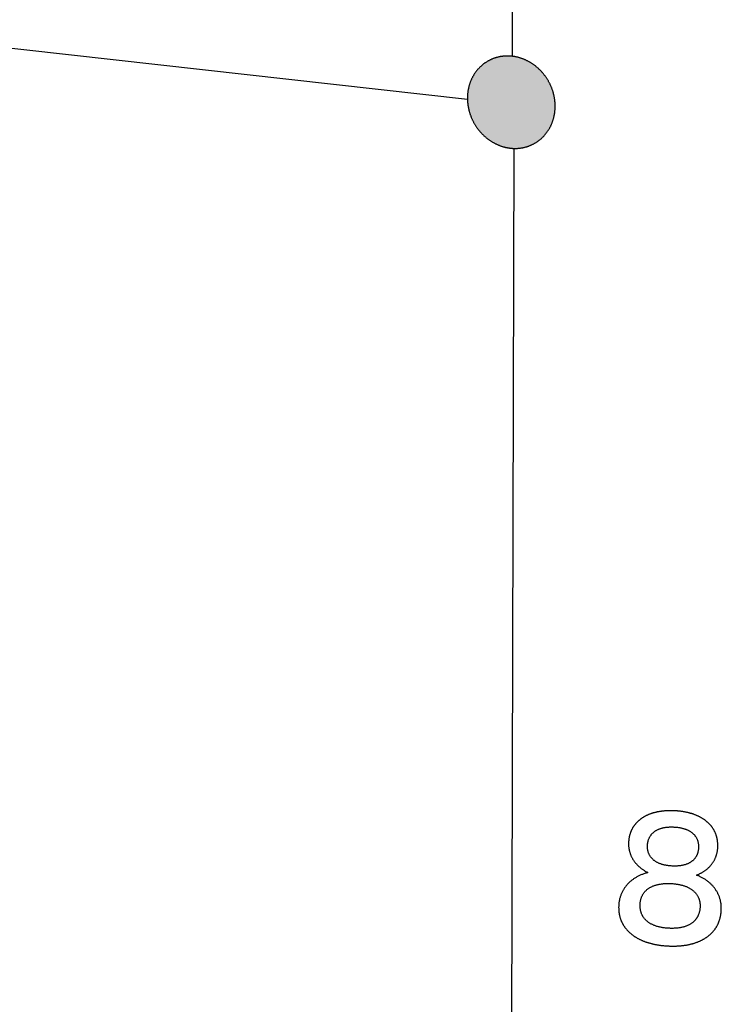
# Model space of a CAD drawing. Extents: x 11880 to 25577, y 6756 to 10446.
# Tile 80 of 87: x 23733 to 24049, y 7345 to 7787. Entities that reach past the tile are written whole.
import ezdxf

# ---------------------------------------------------------------- set-up
doc = ezdxf.new("R2010")
doc.units = 0
doc.header["$MEASUREMENT"] = 0
doc.layers.add('HAIRLINE', color=178, linetype='CONTINUOUS')

msp = doc.modelspace()

# ---------------------------------------------------------------- hatches: boundary and pattern name
at = {"layer": 'HAIRLINE'}
msp.add_hatch(color=256, dxfattribs=at).paths.add_polyline_path([(23934.84, 7752.4), (23934.84, 7752.17), (23934.84, 7751.94), (23934.84, 7751.71), (23934.84, 7751.48), (23934.85, 7751.24), (23934.86, 7751.01), (23934.88, 7750.77), (23934.89, 7750.54), (23934.91, 7750.3), (23934.93, 7750.06), (23934.96, 7749.82), (23934.98, 7749.58), (23935.01, 7749.34), (23935.04, 7749.1), (23935.08, 7748.85), (23935.12, 7748.61), (23935.16, 7748.36), (23935.2, 7748.12), (23935.25, 7747.87), (23935.29, 7747.63), (23935.35, 7747.38), (23935.4, 7747.13), (23935.46, 7746.89), (23935.52, 7746.64), (23935.58, 7746.39), (23935.65, 7746.14), (23935.72, 7745.9), (23935.79, 7745.65), (23935.87, 7745.4), (23935.95, 7745.15), (23936.03, 7744.9), (23936.12, 7744.65), (23936.2, 7744.41), (23936.3, 7744.16), (23936.39, 7743.91), (23936.49, 7743.67), (23936.59, 7743.42), (23936.69, 7743.17), (23936.8, 7742.93), (23936.91, 7742.68), (23937.02, 7742.44), (23937.14, 7742.2), (23937.25, 7741.96), (23937.38, 7741.72), (23937.5, 7741.48), (23937.63, 7741.24), (23937.76, 7741), (23937.89, 7740.76), (23938.03, 7740.53), (23938.17, 7740.29), (23938.31, 7740.06), (23938.46, 7739.83), (23938.6, 7739.6), (23938.75, 7739.37), (23938.91, 7739.14), (23939.06, 7738.92), (23939.22, 7738.7), (23939.38, 7738.47), (23939.55, 7738.26), (23939.71, 7738.04), (23939.88, 7737.82), (23940.06, 7737.61), (23940.23, 7737.4), (23940.41, 7737.19), (23940.58, 7736.98), (23940.77, 7736.78), (23940.95, 7736.57), (23941.13, 7736.37), (23941.32, 7736.17), (23941.51, 7735.98), (23941.71, 7735.79), (23941.9, 7735.6), (23942.1, 7735.41), (23942.29, 7735.22), (23942.49, 7735.04), (23942.7, 7734.86), (23942.9, 7734.68), (23943.1, 7734.51), (23943.31, 7734.34), (23943.52, 7734.17), (23943.73, 7734), (23943.94, 7733.84), (23944.15, 7733.68), (23944.37, 7733.52), (23944.58, 7733.37), (23944.8, 7733.22), (23945.02, 7733.07), (23945.24, 7732.92), (23945.46, 7732.78), (23945.68, 7732.64), (23945.9, 7732.5), (23946.12, 7732.37), (23946.35, 7732.24), (23946.57, 7732.12), (23946.8, 7731.99), (23947.02, 7731.87), (23947.25, 7731.75), (23947.48, 7731.64), (23947.7, 7731.53), (23947.93, 7731.42), (23948.16, 7731.32), (23948.39, 7731.21), (23948.62, 7731.12), (23948.85, 7731.02), (23949.08, 7730.93), (23949.3, 7730.84), (23949.53, 7730.75), (23949.76, 7730.67), (23949.99, 7730.59), (23950.22, 7730.51), (23950.45, 7730.44), (23950.68, 7730.37), (23950.91, 7730.3), (23951.13, 7730.24), (23951.36, 7730.18), (23951.59, 7730.12), (23951.82, 7730.06), (23952.04, 7730.01), (23952.27, 7729.96), (23952.49, 7729.91), (23952.72, 7729.87), (23952.94, 7729.83), (23953.16, 7729.79), (23953.38, 7729.75), (23953.61, 7729.72), (23953.83, 7729.69), (23954.05, 7729.66), (23954.26, 7729.64), (23954.48, 7729.62), (23954.7, 7729.6), (23954.92, 7729.58), (23955.14, 7729.56), (23955.37, 7729.55), (23955.59, 7729.54), (23955.81, 7729.53), (23956.04, 7729.53), (23956.26, 7729.53), (23956.49, 7729.53), (23956.72, 7729.53), (23956.94, 7729.54), (23957.17, 7729.55), (23957.4, 7729.56), (23957.63, 7729.58), (23957.86, 7729.6), (23958.09, 7729.62), (23958.32, 7729.64), (23958.55, 7729.67), (23958.78, 7729.7), (23959.01, 7729.73), (23959.24, 7729.77), (23959.48, 7729.81), (23959.71, 7729.85), (23959.94, 7729.9), (23960.17, 7729.94), (23960.4, 7730), (23960.63, 7730.05), (23960.86, 7730.11), (23961.09, 7730.17), (23961.32, 7730.24), (23961.55, 7730.3), (23961.78, 7730.38), (23962.01, 7730.45), (23962.24, 7730.53), (23962.46, 7730.61), (23962.69, 7730.7), (23962.92, 7730.78), (23963.14, 7730.87), (23963.37, 7730.97), (23963.59, 7731.07), (23963.81, 7731.17), (23964.03, 7731.27), (23964.25, 7731.38), (23964.47, 7731.49), (23964.69, 7731.6), (23964.9, 7731.72), (23965.12, 7731.84), (23965.33, 7731.97), (23965.54, 7732.09), (23965.75, 7732.22), (23965.96, 7732.36), (23966.17, 7732.49), (23966.37, 7732.63), (23966.58, 7732.77), (23966.78, 7732.92), (23966.98, 7733.07), (23967.18, 7733.22), (23967.37, 7733.37), (23967.56, 7733.53), (23967.76, 7733.69), (23967.95, 7733.85), (23968.13, 7734.02), (23968.32, 7734.19), (23968.5, 7734.36), (23968.68, 7734.53), (23968.86, 7734.71), (23969.03, 7734.89), (23969.21, 7735.07), (23969.38, 7735.25), (23969.54, 7735.44), (23969.71, 7735.63), (23969.87, 7735.82), (23970.03, 7736.01), (23970.19, 7736.21), (23970.34, 7736.41), (23970.49, 7736.61), (23970.64, 7736.81), (23970.79, 7737.01), (23970.93, 7737.22), (23971.07, 7737.43), (23971.21, 7737.64), (23971.35, 7737.85), (23971.48, 7738.06), (23971.61, 7738.27), (23971.73, 7738.49), (23971.85, 7738.71), (23971.97, 7738.93), (23972.09, 7739.15), (23972.2, 7739.37), (23972.31, 7739.59), (23972.42, 7739.82), (23972.53, 7740.04), (23972.63, 7740.27), (23972.73, 7740.5), (23972.82, 7740.73), (23972.91, 7740.96), (23973, 7741.19), (23973.09, 7741.42), (23973.17, 7741.65), (23973.25, 7741.88), (23973.33, 7742.11), (23973.4, 7742.35), (23973.47, 7742.58), (23973.54, 7742.82), (23973.61, 7743.05), (23973.67, 7743.29), (23973.73, 7743.52), (23973.78, 7743.76), (23973.84, 7743.99), (23973.89, 7744.23), (23973.94, 7744.46), (23973.98, 7744.7), (23974.02, 7744.94), (23974.06, 7745.17), (23974.1, 7745.41), (23974.13, 7745.64), (23974.16, 7745.88), (23974.19, 7746.11), (23974.21, 7746.34), (23974.24, 7746.58), (23974.26, 7746.81), (23974.27, 7747.04), (23974.29, 7747.27), (23974.3, 7747.51), (23974.31, 7747.74), (23974.32, 7747.97), (23974.32, 7748.19), (23974.32, 7748.42), (23974.32, 7748.65), (23974.32, 7748.89), (23974.31, 7749.12), (23974.31, 7749.35), (23974.29, 7749.59), (23974.28, 7749.83), (23974.27, 7750.06), (23974.25, 7750.3), (23974.23, 7750.54), (23974.2, 7750.78), (23974.18, 7751.02), (23974.15, 7751.26), (23974.12, 7751.51), (23974.08, 7751.75), (23974.04, 7752), (23974, 7752.24), (23973.96, 7752.49), (23973.91, 7752.73), (23973.86, 7752.98), (23973.81, 7753.23), (23973.76, 7753.47), (23973.7, 7753.72), (23973.64, 7753.97), (23973.57, 7754.22), (23973.51, 7754.47), (23973.44, 7754.72), (23973.36, 7754.97), (23973.29, 7755.21), (23973.21, 7755.46), (23973.12, 7755.71), (23973.04, 7755.96), (23972.95, 7756.21), (23972.86, 7756.46), (23972.76, 7756.7), (23972.67, 7756.95), (23972.56, 7757.2), (23972.46, 7757.44), (23972.35, 7757.69), (23972.24, 7757.93), (23972.13, 7758.18), (23972.01, 7758.42), (23971.9, 7758.66), (23971.77, 7758.91), (23971.65, 7759.15), (23971.52, 7759.39), (23971.39, 7759.62), (23971.25, 7759.86), (23971.12, 7760.1), (23970.98, 7760.33), (23970.84, 7760.57), (23970.69, 7760.8), (23970.54, 7761.03), (23970.39, 7761.26), (23970.24, 7761.48), (23970.08, 7761.71), (23969.92, 7761.93), (23969.76, 7762.15), (23969.59, 7762.37), (23969.43, 7762.59), (23969.26, 7762.81), (23969.08, 7763.02), (23968.91, 7763.23), (23968.73, 7763.44), (23968.55, 7763.65), (23968.37, 7763.86), (23968.19, 7764.06), (23968, 7764.26), (23967.81, 7764.46), (23967.62, 7764.65), (23967.43, 7764.85), (23967.23, 7765.04), (23967.04, 7765.22), (23966.84, 7765.41), (23966.64, 7765.59), (23966.43, 7765.77), (23966.23, 7765.95), (23966.02, 7766.12), (23965.82, 7766.29), (23965.61, 7766.46), (23965.4, 7766.63), (23965.18, 7766.79), (23964.97, 7766.95), (23964.76, 7767.11), (23964.54, 7767.26), (23964.32, 7767.41), (23964.1, 7767.56), (23963.88, 7767.71), (23963.66, 7767.85), (23963.44, 7767.99), (23963.22, 7768.12), (23962.99, 7768.26), (23962.77, 7768.39), (23962.55, 7768.51), (23962.32, 7768.64), (23962.09, 7768.76), (23961.87, 7768.87), (23961.64, 7768.99), (23961.41, 7769.1), (23961.18, 7769.21), (23960.95, 7769.31), (23960.72, 7769.41), (23960.49, 7769.51), (23960.27, 7769.6), (23960.04, 7769.7), (23959.81, 7769.78), (23959.58, 7769.87), (23959.35, 7769.95), (23959.12, 7770.03), (23958.89, 7770.11), (23958.66, 7770.18), (23958.43, 7770.25), (23958.2, 7770.32), (23957.97, 7770.38), (23957.75, 7770.44), (23957.52, 7770.5), (23957.29, 7770.56), (23957.07, 7770.61), (23956.84, 7770.66), (23956.61, 7770.7), (23956.39, 7770.75), (23956.17, 7770.79), (23955.94, 7770.83), (23955.72, 7770.86), (23955.5, 7770.89), (23955.28, 7770.92), (23955.06, 7770.95), (23954.84, 7770.97), (23954.62, 7770.99), (23954.4, 7771.01), (23954.18, 7771.03), (23953.96, 7771.05), (23953.74, 7771.06), (23953.51, 7771.07), (23953.29, 7771.07), (23953.07, 7771.08), (23952.84, 7771.08), (23952.61, 7771.08), (23952.39, 7771.07), (23952.16, 7771.06), (23951.93, 7771.05), (23951.7, 7771.04), (23951.47, 7771.02), (23951.24, 7771.01), (23951.01, 7770.98), (23950.78, 7770.96), (23950.55, 7770.93), (23950.32, 7770.9), (23950.09, 7770.87), (23949.86, 7770.83), (23949.63, 7770.79), (23949.4, 7770.75), (23949.17, 7770.7), (23948.94, 7770.65), (23948.71, 7770.6), (23948.47, 7770.54), (23948.24, 7770.48), (23948.01, 7770.42), (23947.78, 7770.35), (23947.56, 7770.29), (23947.33, 7770.21), (23947.1, 7770.14), (23946.87, 7770.06), (23946.64, 7769.98), (23946.42, 7769.89), (23946.19, 7769.8), (23945.97, 7769.71), (23945.74, 7769.62), (23945.52, 7769.52), (23945.3, 7769.42), (23945.08, 7769.31), (23944.86, 7769.2), (23944.64, 7769.09), (23944.43, 7768.98), (23944.21, 7768.86), (23944, 7768.74), (23943.78, 7768.62), (23943.57, 7768.49), (23943.36, 7768.36), (23943.16, 7768.22), (23942.95, 7768.09), (23942.74, 7767.95), (23942.54, 7767.81), (23942.34, 7767.66), (23942.14, 7767.51), (23941.95, 7767.36), (23941.75, 7767.2), (23941.56, 7767.05), (23941.37, 7766.89), (23941.18, 7766.72), (23940.99, 7766.56), (23940.81, 7766.39), (23940.63, 7766.22), (23940.45, 7766.04), (23940.27, 7765.87), (23940.09, 7765.69), (23939.92, 7765.51), (23939.75, 7765.32), (23939.59, 7765.13), (23939.42, 7764.95), (23939.26, 7764.75), (23939.1, 7764.56), (23938.94, 7764.37), (23938.79, 7764.17), (23938.64, 7763.97), (23938.49, 7763.77), (23938.35, 7763.56), (23938.2, 7763.36), (23938.06, 7763.15), (23937.93, 7762.94), (23937.79, 7762.73), (23937.66, 7762.51), (23937.53, 7762.3), (23937.41, 7762.08), (23937.29, 7761.87), (23937.17, 7761.65), (23937.05, 7761.43), (23936.94, 7761.21), (23936.83, 7760.98), (23936.72, 7760.76), (23936.62, 7760.53), (23936.52, 7760.31), (23936.42, 7760.08), (23936.32, 7759.85), (23936.23, 7759.62), (23936.14, 7759.39), (23936.06, 7759.16), (23935.98, 7758.93), (23935.9, 7758.7), (23935.82, 7758.47), (23935.75, 7758.23), (23935.68, 7758), (23935.61, 7757.76), (23935.54, 7757.53), (23935.48, 7757.3), (23935.42, 7757.06), (23935.37, 7756.83), (23935.31, 7756.59), (23935.26, 7756.36), (23935.22, 7756.12), (23935.17, 7755.89), (23935.13, 7755.65), (23935.09, 7755.42), (23935.06, 7755.18), (23935.03, 7754.95), (23935, 7754.71), (23934.97, 7754.48), (23934.94, 7754.25), (23934.92, 7754.01), (23934.9, 7753.78), (23934.88, 7753.55), (23934.87, 7753.32), (23934.86, 7753.09), (23934.85, 7752.86), (23934.84, 7752.63)], flags=0)

# ---------------------------------------------------------------- linework, layer by layer
msp.add_line((23955.67, 7729.54), (23954.04, 7070.81), dxfattribs=at)
msp.add_lwpolyline([(23955.05, 7770.95), (23957.36, 8413.51), (22951.12, 8485.12), (22956.54, 7861.21), (23934.84, 7751.73)], dxfattribs=at)
msp.add_lwpolyline([(23955.05, 7770.95), (23957.36, 8413.51), (22951.12, 8485.12), (22956.54, 7861.21), (23934.84, 7751.73)], dxfattribs=at)
for points in [[(23934.84, 7752.4), (23934.84, 7752.17), (23934.84, 7751.94), (23934.84, 7751.71), (23934.84, 7751.48), (23934.85, 7751.24), (23934.86, 7751.01), (23934.88, 7750.77), (23934.89, 7750.54), (23934.91, 7750.3), (23934.93, 7750.06), (23934.96, 7749.82), (23934.98, 7749.58), (23935.01, 7749.34), (23935.04, 7749.1), (23935.08, 7748.85), (23935.12, 7748.61), (23935.16, 7748.36), (23935.2, 7748.12), (23935.25, 7747.87), (23935.29, 7747.63), (23935.35, 7747.38), (23935.4, 7747.13), (23935.46, 7746.89), (23935.52, 7746.64), (23935.58, 7746.39), (23935.65, 7746.14), (23935.72, 7745.9), (23935.79, 7745.65), (23935.87, 7745.4), (23935.95, 7745.15), (23936.03, 7744.9), (23936.12, 7744.65), (23936.2, 7744.41), (23936.3, 7744.16), (23936.39, 7743.91), (23936.49, 7743.67), (23936.59, 7743.42), (23936.69, 7743.17), (23936.8, 7742.93), (23936.91, 7742.68), (23937.02, 7742.44), (23937.14, 7742.2), (23937.25, 7741.96), (23937.38, 7741.72), (23937.5, 7741.48), (23937.63, 7741.24), (23937.76, 7741), (23937.89, 7740.76), (23938.03, 7740.53), (23938.17, 7740.29), (23938.31, 7740.06), (23938.46, 7739.83), (23938.6, 7739.6), (23938.75, 7739.37), (23938.91, 7739.14), (23939.06, 7738.92), (23939.22, 7738.7), (23939.38, 7738.47), (23939.55, 7738.26), (23939.71, 7738.04), (23939.88, 7737.82), (23940.06, 7737.61), (23940.23, 7737.4), (23940.41, 7737.19), (23940.58, 7736.98), (23940.77, 7736.78), (23940.95, 7736.57), (23941.13, 7736.37), (23941.32, 7736.17), (23941.51, 7735.98), (23941.71, 7735.79), (23941.9, 7735.6), (23942.1, 7735.41), (23942.29, 7735.22), (23942.49, 7735.04), (23942.7, 7734.86), (23942.9, 7734.68), (23943.1, 7734.51), (23943.31, 7734.34), (23943.52, 7734.17), (23943.73, 7734), (23943.94, 7733.84), (23944.15, 7733.68), (23944.37, 7733.52), (23944.58, 7733.37), (23944.8, 7733.22), (23945.02, 7733.07), (23945.24, 7732.92), (23945.46, 7732.78), (23945.68, 7732.64), (23945.9, 7732.5), (23946.12, 7732.37), (23946.35, 7732.24), (23946.57, 7732.12), (23946.8, 7731.99), (23947.02, 7731.87), (23947.25, 7731.75), (23947.48, 7731.64), (23947.7, 7731.53), (23947.93, 7731.42), (23948.16, 7731.32), (23948.39, 7731.21), (23948.62, 7731.12), (23948.85, 7731.02), (23949.08, 7730.93), (23949.3, 7730.84), (23949.53, 7730.75), (23949.76, 7730.67), (23949.99, 7730.59), (23950.22, 7730.51), (23950.45, 7730.44), (23950.68, 7730.37), (23950.91, 7730.3), (23951.13, 7730.24), (23951.36, 7730.18), (23951.59, 7730.12), (23951.82, 7730.06), (23952.04, 7730.01), (23952.27, 7729.96), (23952.49, 7729.91), (23952.72, 7729.87), (23952.94, 7729.83), (23953.16, 7729.79), (23953.38, 7729.75), (23953.61, 7729.72), (23953.83, 7729.69), (23954.05, 7729.66), (23954.26, 7729.64), (23954.48, 7729.62), (23954.7, 7729.6), (23954.92, 7729.58), (23955.14, 7729.56), (23955.37, 7729.55), (23955.59, 7729.54), (23955.81, 7729.53), (23956.04, 7729.53), (23956.26, 7729.53), (23956.49, 7729.53), (23956.72, 7729.53), (23956.94, 7729.54), (23957.17, 7729.55), (23957.4, 7729.56), (23957.63, 7729.58), (23957.86, 7729.6), (23958.09, 7729.62), (23958.32, 7729.64), (23958.55, 7729.67), (23958.78, 7729.7), (23959.01, 7729.73), (23959.24, 7729.77), (23959.48, 7729.81), (23959.71, 7729.85), (23959.94, 7729.9), (23960.17, 7729.94), (23960.4, 7730), (23960.63, 7730.05), (23960.86, 7730.11), (23961.09, 7730.17), (23961.32, 7730.24), (23961.55, 7730.3), (23961.78, 7730.38), (23962.01, 7730.45), (23962.24, 7730.53), (23962.46, 7730.61), (23962.69, 7730.7), (23962.92, 7730.78), (23963.14, 7730.87), (23963.37, 7730.97), (23963.59, 7731.07), (23963.81, 7731.17), (23964.03, 7731.27), (23964.25, 7731.38), (23964.47, 7731.49), (23964.69, 7731.6), (23964.9, 7731.72), (23965.12, 7731.84), (23965.33, 7731.97), (23965.54, 7732.09), (23965.75, 7732.22), (23965.96, 7732.36), (23966.17, 7732.49), (23966.37, 7732.63), (23966.58, 7732.77), (23966.78, 7732.92), (23966.98, 7733.07), (23967.18, 7733.22), (23967.37, 7733.37), (23967.56, 7733.53), (23967.76, 7733.69), (23967.95, 7733.85), (23968.13, 7734.02), (23968.32, 7734.19), (23968.5, 7734.36), (23968.68, 7734.53), (23968.86, 7734.71), (23969.03, 7734.89), (23969.21, 7735.07), (23969.38, 7735.25), (23969.54, 7735.44), (23969.71, 7735.63), (23969.87, 7735.82), (23970.03, 7736.01), (23970.19, 7736.21), (23970.34, 7736.41), (23970.49, 7736.61), (23970.64, 7736.81), (23970.79, 7737.01), (23970.93, 7737.22), (23971.07, 7737.43), (23971.21, 7737.64), (23971.35, 7737.85), (23971.48, 7738.06), (23971.61, 7738.27), (23971.73, 7738.49), (23971.85, 7738.71), (23971.97, 7738.93), (23972.09, 7739.15), (23972.2, 7739.37), (23972.31, 7739.59), (23972.42, 7739.82), (23972.53, 7740.04), (23972.63, 7740.27), (23972.73, 7740.5), (23972.82, 7740.73), (23972.91, 7740.96), (23973, 7741.19), (23973.09, 7741.42), (23973.17, 7741.65), (23973.25, 7741.88), (23973.33, 7742.11), (23973.4, 7742.35), (23973.47, 7742.58), (23973.54, 7742.82), (23973.61, 7743.05), (23973.67, 7743.29), (23973.73, 7743.52), (23973.78, 7743.76), (23973.84, 7743.99), (23973.89, 7744.23), (23973.94, 7744.46), (23973.98, 7744.7), (23974.02, 7744.94), (23974.06, 7745.17), (23974.1, 7745.41), (23974.13, 7745.64), (23974.16, 7745.88), (23974.19, 7746.11), (23974.21, 7746.34), (23974.24, 7746.58), (23974.26, 7746.81), (23974.27, 7747.04), (23974.29, 7747.27), (23974.3, 7747.51), (23974.31, 7747.74), (23974.32, 7747.97), (23974.32, 7748.19), (23974.32, 7748.42), (23974.32, 7748.65), (23974.32, 7748.89), (23974.31, 7749.12), (23974.31, 7749.35), (23974.29, 7749.59), (23974.28, 7749.83), (23974.27, 7750.06), (23974.25, 7750.3), (23974.23, 7750.54), (23974.2, 7750.78), (23974.18, 7751.02), (23974.15, 7751.26), (23974.12, 7751.51), (23974.08, 7751.75), (23974.04, 7752), (23974, 7752.24), (23973.96, 7752.49), (23973.91, 7752.73), (23973.86, 7752.98), (23973.81, 7753.23), (23973.76, 7753.47), (23973.7, 7753.72), (23973.64, 7753.97), (23973.57, 7754.22), (23973.51, 7754.47), (23973.44, 7754.72), (23973.36, 7754.97), (23973.29, 7755.21), (23973.21, 7755.46), (23973.12, 7755.71), (23973.04, 7755.96), (23972.95, 7756.21), (23972.86, 7756.46), (23972.76, 7756.7), (23972.67, 7756.95), (23972.56, 7757.2), (23972.46, 7757.44), (23972.35, 7757.69), (23972.24, 7757.93), (23972.13, 7758.18), (23972.01, 7758.42), (23971.9, 7758.66), (23971.77, 7758.91), (23971.65, 7759.15), (23971.52, 7759.39), (23971.39, 7759.62), (23971.25, 7759.86), (23971.12, 7760.1), (23970.98, 7760.33), (23970.84, 7760.57), (23970.69, 7760.8), (23970.54, 7761.03), (23970.39, 7761.26), (23970.24, 7761.48), (23970.08, 7761.71), (23969.92, 7761.93), (23969.76, 7762.15), (23969.59, 7762.37), (23969.43, 7762.59), (23969.26, 7762.81), (23969.08, 7763.02), (23968.91, 7763.23), (23968.73, 7763.44), (23968.55, 7763.65), (23968.37, 7763.86), (23968.19, 7764.06), (23968, 7764.26), (23967.81, 7764.46), (23967.62, 7764.65), (23967.43, 7764.85), (23967.23, 7765.04), (23967.04, 7765.22), (23966.84, 7765.41), (23966.64, 7765.59), (23966.43, 7765.77), (23966.23, 7765.95), (23966.02, 7766.12), (23965.82, 7766.29), (23965.61, 7766.46), (23965.4, 7766.63), (23965.18, 7766.79), (23964.97, 7766.95), (23964.76, 7767.11), (23964.54, 7767.26), (23964.32, 7767.41), (23964.1, 7767.56), (23963.88, 7767.71), (23963.66, 7767.85), (23963.44, 7767.99), (23963.22, 7768.12), (23962.99, 7768.26), (23962.77, 7768.39), (23962.55, 7768.51), (23962.32, 7768.64), (23962.09, 7768.76), (23961.87, 7768.87), (23961.64, 7768.99), (23961.41, 7769.1), (23961.18, 7769.21), (23960.95, 7769.31), (23960.72, 7769.41), (23960.49, 7769.51), (23960.27, 7769.6), (23960.04, 7769.7), (23959.81, 7769.78), (23959.58, 7769.87), (23959.35, 7769.95), (23959.12, 7770.03), (23958.89, 7770.11), (23958.66, 7770.18), (23958.43, 7770.25), (23958.2, 7770.32), (23957.97, 7770.38), (23957.75, 7770.44), (23957.52, 7770.5), (23957.29, 7770.56), (23957.07, 7770.61), (23956.84, 7770.66), (23956.61, 7770.7), (23956.39, 7770.75), (23956.17, 7770.79), (23955.94, 7770.83), (23955.72, 7770.86), (23955.5, 7770.89), (23955.28, 7770.92), (23955.06, 7770.95), (23954.84, 7770.97), (23954.62, 7770.99), (23954.4, 7771.01), (23954.18, 7771.03), (23953.96, 7771.05), (23953.74, 7771.06), (23953.51, 7771.07), (23953.29, 7771.07), (23953.07, 7771.08), (23952.84, 7771.08), (23952.61, 7771.08), (23952.39, 7771.07), (23952.16, 7771.06), (23951.93, 7771.05), (23951.7, 7771.04), (23951.47, 7771.02), (23951.24, 7771.01), (23951.01, 7770.98), (23950.78, 7770.96), (23950.55, 7770.93), (23950.32, 7770.9), (23950.09, 7770.87), (23949.86, 7770.83), (23949.63, 7770.79), (23949.4, 7770.75), (23949.17, 7770.7), (23948.94, 7770.65), (23948.71, 7770.6), (23948.47, 7770.54), (23948.24, 7770.48), (23948.01, 7770.42), (23947.78, 7770.35), (23947.56, 7770.29), (23947.33, 7770.21), (23947.1, 7770.14), (23946.87, 7770.06), (23946.64, 7769.98), (23946.42, 7769.89), (23946.19, 7769.8), (23945.97, 7769.71), (23945.74, 7769.62), (23945.52, 7769.52), (23945.3, 7769.42), (23945.08, 7769.31), (23944.86, 7769.2), (23944.64, 7769.09), (23944.43, 7768.98), (23944.21, 7768.86), (23944, 7768.74), (23943.78, 7768.62), (23943.57, 7768.49), (23943.36, 7768.36), (23943.16, 7768.22), (23942.95, 7768.09), (23942.74, 7767.95), (23942.54, 7767.81), (23942.34, 7767.66), (23942.14, 7767.51), (23941.95, 7767.36), (23941.75, 7767.2), (23941.56, 7767.05), (23941.37, 7766.89), (23941.18, 7766.72), (23940.99, 7766.56), (23940.81, 7766.39), (23940.63, 7766.22), (23940.45, 7766.04), (23940.27, 7765.87), (23940.09, 7765.69), (23939.92, 7765.51), (23939.75, 7765.32), (23939.59, 7765.13), (23939.42, 7764.95), (23939.26, 7764.75), (23939.1, 7764.56), (23938.94, 7764.37), (23938.79, 7764.17), (23938.64, 7763.97), (23938.49, 7763.77), (23938.35, 7763.56), (23938.2, 7763.36), (23938.06, 7763.15), (23937.93, 7762.94), (23937.79, 7762.73), (23937.66, 7762.51), (23937.53, 7762.3), (23937.41, 7762.08), (23937.29, 7761.87), (23937.17, 7761.65), (23937.05, 7761.43), (23936.94, 7761.21), (23936.83, 7760.98), (23936.72, 7760.76), (23936.62, 7760.53), (23936.52, 7760.31), (23936.42, 7760.08), (23936.32, 7759.85), (23936.23, 7759.62), (23936.14, 7759.39), (23936.06, 7759.16), (23935.98, 7758.93), (23935.9, 7758.7), (23935.82, 7758.47), (23935.75, 7758.23), (23935.68, 7758), (23935.61, 7757.76), (23935.54, 7757.53), (23935.48, 7757.3), (23935.42, 7757.06), (23935.37, 7756.83), (23935.31, 7756.59), (23935.26, 7756.36), (23935.22, 7756.12), (23935.17, 7755.89), (23935.13, 7755.65), (23935.09, 7755.42), (23935.06, 7755.18), (23935.03, 7754.95), (23935, 7754.71), (23934.97, 7754.48), (23934.94, 7754.25), (23934.92, 7754.01), (23934.9, 7753.78), (23934.88, 7753.55), (23934.87, 7753.32), (23934.86, 7753.09), (23934.85, 7752.86), (23934.84, 7752.63)], [(24028.16, 7431.59), (24027.87, 7431.6), (24027.59, 7431.61), (24027.31, 7431.62), (24027.02, 7431.63), (24026.74, 7431.64), (24026.47, 7431.64), (24026.19, 7431.64), (24025.91, 7431.64), (24025.64, 7431.63), (24025.37, 7431.63), (24025.1, 7431.62), (24024.83, 7431.61), (24024.56, 7431.6), (24024.3, 7431.58), (24024.03, 7431.57), (24023.77, 7431.55), (24023.51, 7431.53), (24023.25, 7431.5), (24022.99, 7431.48), (24022.74, 7431.45), (24022.49, 7431.42), (24022.23, 7431.39), (24021.98, 7431.36), (24021.74, 7431.32), (24021.49, 7431.29), (24021.24, 7431.25), (24021, 7431.2), (24020.76, 7431.16), (24020.52, 7431.12), (24020.28, 7431.07), (24020.05, 7431.02), (24019.81, 7430.97), (24019.58, 7430.91), (24019.35, 7430.86), (24019.12, 7430.8), (24018.89, 7430.74), (24018.67, 7430.68), (24018.45, 7430.62), (24018.23, 7430.55), (24018.01, 7430.48), (24017.79, 7430.41), (24017.57, 7430.34), (24017.36, 7430.27), (24017.15, 7430.19), (24016.94, 7430.12), (24016.73, 7430.04), (24016.53, 7429.96), (24016.32, 7429.87), (24016.12, 7429.79), (24015.92, 7429.7), (24015.73, 7429.61), (24015.53, 7429.52), (24015.34, 7429.43), (24015.15, 7429.33), (24014.96, 7429.24), (24014.77, 7429.14), (24014.59, 7429.04), (24014.4, 7428.94), (24014.22, 7428.83), (24014.04, 7428.73), (24013.87, 7428.62), (24013.69, 7428.51), (24013.52, 7428.4), (24013.35, 7428.29), (24013.18, 7428.17), (24013.01, 7428.05), (24012.85, 7427.93), (24012.69, 7427.81), (24012.53, 7427.69), (24012.37, 7427.57), (24012.22, 7427.44), (24012.06, 7427.31), (24011.91, 7427.18), (24011.77, 7427.05), (24011.62, 7426.92), (24011.48, 7426.78), (24011.33, 7426.65), (24011.2, 7426.51), (24011.06, 7426.37), (24010.92, 7426.23), (24010.79, 7426.08), (24010.66, 7425.94), (24010.53, 7425.79), (24010.41, 7425.64), (24010.29, 7425.49), (24010.16, 7425.34), (24010.05, 7425.18), (24009.93, 7425.03), (24009.82, 7424.87), (24009.71, 7424.71), (24009.6, 7424.55), (24009.49, 7424.39), (24009.39, 7424.22), (24009.29, 7424.06), (24009.19, 7423.89), (24009.09, 7423.72), (24009, 7423.55), (24008.9, 7423.38), (24008.82, 7423.2), (24008.73, 7423.03), (24008.65, 7422.85), (24008.56, 7422.67), (24008.48, 7422.49), (24008.41, 7422.31), (24008.33, 7422.12), (24008.26, 7421.94), (24008.19, 7421.75), (24008.13, 7421.56), (24008.06, 7421.37), (24008, 7421.18), (24007.95, 7420.98), (24007.89, 7420.79), (24007.84, 7420.59), (24007.79, 7420.39), (24007.74, 7420.19), (24007.69, 7419.99), (24007.65, 7419.79), (24007.61, 7419.58), (24007.57, 7419.38), (24007.54, 7419.17), (24007.51, 7418.96), (24007.48, 7418.75), (24007.45, 7418.54), (24007.43, 7418.32), (24007.41, 7418.11), (24007.39, 7417.89), (24007.37, 7417.67), (24007.36, 7417.45), (24007.35, 7417.18), (24007.34, 7416.91), (24007.34, 7416.64), (24007.35, 7416.37), (24007.36, 7416.11), (24007.37, 7415.84), (24007.39, 7415.58), (24007.42, 7415.32), (24007.44, 7415.06), (24007.48, 7414.8), (24007.52, 7414.54), (24007.56, 7414.28), (24007.61, 7414.03), (24007.67, 7413.78), (24007.73, 7413.53), (24007.79, 7413.28), (24007.86, 7413.03), (24007.93, 7412.79), (24008.01, 7412.54), (24008.09, 7412.3), (24008.18, 7412.06), (24008.27, 7411.82), (24008.37, 7411.59), (24008.47, 7411.35), (24008.58, 7411.12), (24008.69, 7410.89), (24008.81, 7410.66), (24008.93, 7410.43), (24009.05, 7410.21), (24009.18, 7409.99), (24009.31, 7409.77), (24009.45, 7409.55), (24009.59, 7409.33), (24009.74, 7409.12), (24009.89, 7408.91), (24010.04, 7408.7), (24010.2, 7408.49), (24010.37, 7408.28), (24010.53, 7408.08), (24010.71, 7407.88), (24010.88, 7407.68), (24011.06, 7407.48), (24011.25, 7407.29), (24011.44, 7407.1), (24011.63, 7406.91), (24011.82, 7406.72), (24012.03, 7406.54), (24012.23, 7406.36), (24012.44, 7406.18), (24012.65, 7406), (24012.87, 7405.83), (24013.09, 7405.65), (24013.31, 7405.48), (24013.54, 7405.32), (24013.77, 7405.15), (24014.01, 7404.99), (24014.25, 7404.83), (24014.49, 7404.68), (24014.74, 7404.52), (24014.99, 7404.37), (24015.24, 7404.22), (24015.5, 7404.08), (24015.76, 7403.94), (24016.02, 7403.8), (24015.66, 7403.7), (24015.31, 7403.6), (24014.95, 7403.49), (24014.61, 7403.38), (24014.26, 7403.26), (24013.92, 7403.14), (24013.59, 7403.02), (24013.25, 7402.89), (24012.93, 7402.75), (24012.6, 7402.61), (24012.29, 7402.47), (24011.97, 7402.32), (24011.66, 7402.16), (24011.36, 7402), (24011.06, 7401.84), (24010.76, 7401.67), (24010.47, 7401.5), (24010.19, 7401.33), (24009.91, 7401.14), (24009.63, 7400.96), (24009.36, 7400.77), (24009.09, 7400.58), (24008.83, 7400.38), (24008.57, 7400.18), (24008.32, 7399.97), (24008.08, 7399.76), (24007.83, 7399.54), (24007.6, 7399.33), (24007.37, 7399.1), (24007.14, 7398.88), (24006.92, 7398.65), (24006.71, 7398.41), (24006.5, 7398.17), (24006.29, 7397.93), (24006.1, 7397.68), (24005.9, 7397.43), (24005.72, 7397.18), (24005.53, 7396.92), (24005.36, 7396.66), (24005.19, 7396.4), (24005.02, 7396.13), (24004.86, 7395.85), (24004.71, 7395.58), (24004.56, 7395.3), (24004.42, 7395.02), (24004.29, 7394.73), (24004.16, 7394.44), (24004.03, 7394.15), (24003.92, 7393.85), (24003.81, 7393.55), (24003.7, 7393.25), (24003.6, 7392.94), (24003.51, 7392.63), (24003.42, 7392.31), (24003.34, 7392), (24003.27, 7391.68), (24003.2, 7391.36), (24003.14, 7391.03), (24003.09, 7390.7), (24003.04, 7390.37), (24003, 7390.03), (24002.97, 7389.7), (24002.94, 7389.36), (24002.92, 7389.01), (24002.91, 7388.77), (24002.9, 7388.52), (24002.89, 7388.28), (24002.89, 7388.04), (24002.9, 7387.79), (24002.9, 7387.56), (24002.91, 7387.32), (24002.92, 7387.08), (24002.94, 7386.85), (24002.96, 7386.61), (24002.98, 7386.38), (24003, 7386.15), (24003.03, 7385.92), (24003.06, 7385.69), (24003.1, 7385.46), (24003.14, 7385.24), (24003.18, 7385.01), (24003.22, 7384.79), (24003.27, 7384.57), (24003.32, 7384.35), (24003.37, 7384.13), (24003.43, 7383.91), (24003.49, 7383.7), (24003.55, 7383.48), (24003.62, 7383.27), (24003.69, 7383.06), (24003.76, 7382.85), (24003.84, 7382.64), (24003.92, 7382.44), (24004, 7382.23), (24004.08, 7382.03), (24004.17, 7381.83), (24004.26, 7381.63), (24004.35, 7381.43), (24004.45, 7381.23), (24004.55, 7381.04), (24004.65, 7380.84), (24004.76, 7380.65), (24004.87, 7380.46), (24004.98, 7380.27), (24005.09, 7380.08), (24005.21, 7379.9), (24005.33, 7379.71), (24005.45, 7379.53), (24005.58, 7379.35), (24005.71, 7379.17), (24005.84, 7378.99), (24005.97, 7378.81), (24006.11, 7378.64), (24006.25, 7378.47), (24006.39, 7378.3), (24006.54, 7378.13), (24006.69, 7377.96), (24006.84, 7377.79), (24006.99, 7377.63), (24007.15, 7377.47), (24007.31, 7377.31), (24007.47, 7377.15), (24007.64, 7376.99), (24007.8, 7376.84), (24007.97, 7376.68), (24008.15, 7376.53), (24008.32, 7376.38), (24008.5, 7376.23), (24008.68, 7376.08), (24008.87, 7375.94), (24009.05, 7375.8), (24009.24, 7375.66), (24009.44, 7375.52), (24009.63, 7375.38), (24009.83, 7375.24), (24010.03, 7375.11), (24010.23, 7374.98), (24010.44, 7374.85), (24010.64, 7374.72), (24010.85, 7374.59), (24011.07, 7374.47), (24011.28, 7374.35), (24011.5, 7374.23), (24011.72, 7374.11), (24011.94, 7373.99), (24012.17, 7373.88), (24012.4, 7373.76), (24012.63, 7373.65), (24012.86, 7373.54), (24013.1, 7373.44), (24013.33, 7373.33), (24013.57, 7373.23), (24013.82, 7373.13), (24014.06, 7373.03), (24014.31, 7372.93), (24014.56, 7372.84), (24014.81, 7372.74), (24015.07, 7372.65), (24015.32, 7372.56), (24015.58, 7372.48), (24015.85, 7372.39), (24016.11, 7372.31), (24016.38, 7372.23), (24016.65, 7372.15), (24016.92, 7372.07), (24017.19, 7372), (24017.47, 7371.92), (24017.75, 7371.85), (24018.03, 7371.79), (24018.31, 7371.72), (24018.59, 7371.66), (24018.88, 7371.59), (24019.17, 7371.53), (24019.46, 7371.48), (24019.76, 7371.42), (24020.05, 7371.37), (24020.35, 7371.32), (24020.65, 7371.27), (24020.95, 7371.22), (24021.26, 7371.17), (24021.57, 7371.13), (24021.87, 7371.09), (24022.19, 7371.05), (24022.5, 7371.02), (24022.81, 7370.98), (24023.13, 7370.95), (24023.45, 7370.92), (24023.77, 7370.9), (24024.1, 7370.87), (24024.42, 7370.85), (24024.75, 7370.83), (24025.08, 7370.81), (24025.41, 7370.8), (24025.74, 7370.78), (24026.07, 7370.77), (24026.4, 7370.76), (24026.72, 7370.76), (24027.05, 7370.75), (24027.37, 7370.75), (24027.69, 7370.75), (24028, 7370.76), (24028.32, 7370.77), (24028.63, 7370.77), (24028.94, 7370.79), (24029.25, 7370.8), (24029.56, 7370.82), (24029.87, 7370.83), (24030.17, 7370.85), (24030.47, 7370.88), (24030.77, 7370.9), (24031.07, 7370.93), (24031.36, 7370.96), (24031.66, 7370.99), (24031.95, 7371.03), (24032.24, 7371.07), (24032.53, 7371.11), (24032.81, 7371.15), (24033.09, 7371.19), (24033.37, 7371.24), (24033.65, 7371.29), (24033.93, 7371.34), (24034.21, 7371.39), (24034.48, 7371.45), (24034.75, 7371.51), (24035.02, 7371.57), (24035.28, 7371.63), (24035.55, 7371.7), (24035.81, 7371.76), (24036.07, 7371.83), (24036.32, 7371.91), (24036.58, 7371.98), (24036.83, 7372.06), (24037.08, 7372.13), (24037.33, 7372.22), (24037.58, 7372.3), (24037.82, 7372.38), (24038.06, 7372.47), (24038.3, 7372.56), (24038.54, 7372.65), (24038.77, 7372.75), (24039, 7372.84), (24039.23, 7372.94), (24039.46, 7373.04), (24039.69, 7373.15), (24039.91, 7373.25), (24040.13, 7373.36), (24040.35, 7373.47), (24040.56, 7373.58), (24040.78, 7373.69), (24040.99, 7373.81), (24041.2, 7373.93), (24041.4, 7374.05), (24041.6, 7374.17), (24041.81, 7374.29), (24042, 7374.42), (24042.2, 7374.55), (24042.39, 7374.68), (24042.58, 7374.81), (24042.77, 7374.94), (24042.96, 7375.08), (24043.14, 7375.22), (24043.32, 7375.36), (24043.5, 7375.5), (24043.68, 7375.65), (24043.85, 7375.8), (24044.02, 7375.94), (24044.19, 7376.1), (24044.35, 7376.25), (24044.51, 7376.4), (24044.67, 7376.56), (24044.83, 7376.72), (24044.99, 7376.88), (24045.14, 7377.04), (24045.29, 7377.21), (24045.43, 7377.38), (24045.58, 7377.55), (24045.72, 7377.72), (24045.86, 7377.89), (24045.99, 7378.06), (24046.13, 7378.24), (24046.26, 7378.42), (24046.38, 7378.6), (24046.51, 7378.78), (24046.63, 7378.97), (24046.75, 7379.15), (24046.86, 7379.34), (24046.98, 7379.53), (24047.09, 7379.73), (24047.2, 7379.92), (24047.3, 7380.12), (24047.4, 7380.31), (24047.5, 7380.51), (24047.6, 7380.72), (24047.69, 7380.92), (24047.78, 7381.12), (24047.87, 7381.33), (24047.95, 7381.54), (24048.04, 7381.75), (24048.11, 7381.96), (24048.19, 7382.18), (24048.26, 7382.4), (24048.33, 7382.61), (24048.4, 7382.83), (24048.46, 7383.06), (24048.52, 7383.28), (24048.58, 7383.51), (24048.64, 7383.73), (24048.69, 7383.96), (24048.74, 7384.19), (24048.78, 7384.43), (24048.82, 7384.66), (24048.86, 7384.9), (24048.9, 7385.13), (24048.93, 7385.37), (24048.96, 7385.61), (24048.99, 7385.86), (24049.01, 7386.1), (24049.03, 7386.35), (24049.05, 7386.6), (24049.07, 7386.85), (24049.08, 7387.19), (24049.09, 7387.52), (24049.09, 7387.86), (24049.08, 7388.19), (24049.07, 7388.52), (24049.05, 7388.85), (24049.02, 7389.18), (24048.99, 7389.5), (24048.95, 7389.82), (24048.9, 7390.14), (24048.85, 7390.46), (24048.79, 7390.77), (24048.72, 7391.09), (24048.65, 7391.39), (24048.57, 7391.7), (24048.49, 7392), (24048.4, 7392.3), (24048.3, 7392.6), (24048.2, 7392.9), (24048.09, 7393.19), (24047.97, 7393.48), (24047.85, 7393.76), (24047.73, 7394.05), (24047.59, 7394.33), (24047.46, 7394.6), (24047.31, 7394.88), (24047.16, 7395.15), (24047, 7395.42), (24046.84, 7395.68), (24046.68, 7395.95), (24046.5, 7396.2), (24046.32, 7396.46), (24046.14, 7396.71), (24045.95, 7396.96), (24045.76, 7397.2), (24045.56, 7397.45), (24045.35, 7397.68), (24045.14, 7397.92), (24044.92, 7398.15), (24044.7, 7398.38), (24044.47, 7398.6), (24044.24, 7398.82), (24044.01, 7399.04), (24043.76, 7399.25), (24043.52, 7399.46), (24043.27, 7399.67), (24043.01, 7399.87), (24042.75, 7400.07), (24042.48, 7400.26), (24042.21, 7400.45), (24041.93, 7400.64), (24041.65, 7400.82), (24041.37, 7401), (24041.08, 7401.17), (24040.79, 7401.34), (24040.49, 7401.51), (24040.18, 7401.67), (24039.88, 7401.83), (24039.56, 7401.98), (24039.25, 7402.13), (24038.93, 7402.28), (24038.6, 7402.42), (24038.27, 7402.56), (24037.94, 7402.69), (24038.2, 7402.79), (24038.47, 7402.9), (24038.72, 7403.01), (24038.98, 7403.13), (24039.23, 7403.24), (24039.48, 7403.36), (24039.73, 7403.49), (24039.97, 7403.61), (24040.21, 7403.74), (24040.45, 7403.87), (24040.68, 7404.01), (24040.91, 7404.15), (24041.13, 7404.29), (24041.36, 7404.44), (24041.58, 7404.58), (24041.79, 7404.73), (24042, 7404.89), (24042.21, 7405.04), (24042.42, 7405.2), (24042.62, 7405.36), (24042.81, 7405.53), (24043.01, 7405.7), (24043.2, 7405.87), (24043.38, 7406.04), (24043.57, 7406.22), (24043.75, 7406.39), (24043.92, 7406.58), (24044.09, 7406.76), (24044.26, 7406.95), (24044.42, 7407.14), (24044.58, 7407.33), (24044.74, 7407.52), (24044.89, 7407.72), (24045.04, 7407.92), (24045.18, 7408.13), (24045.32, 7408.33), (24045.46, 7408.54), (24045.59, 7408.75), (24045.72, 7408.96), (24045.84, 7409.18), (24045.96, 7409.4), (24046.07, 7409.62), (24046.19, 7409.84), (24046.29, 7410.07), (24046.39, 7410.3), (24046.49, 7410.53), (24046.59, 7410.76), (24046.68, 7410.99), (24046.76, 7411.23), (24046.84, 7411.47), (24046.92, 7411.72), (24046.99, 7411.96), (24047.06, 7412.21), (24047.12, 7412.46), (24047.18, 7412.71), (24047.23, 7412.96), (24047.28, 7413.22), (24047.32, 7413.48), (24047.36, 7413.74), (24047.4, 7414), (24047.43, 7414.27), (24047.45, 7414.54), (24047.48, 7414.81), (24047.49, 7415.08), (24047.5, 7415.3), (24047.51, 7415.52), (24047.51, 7415.75), (24047.51, 7415.97), (24047.51, 7416.19), (24047.51, 7416.4), (24047.5, 7416.62), (24047.49, 7416.84), (24047.48, 7417.05), (24047.46, 7417.26), (24047.44, 7417.47), (24047.42, 7417.68), (24047.4, 7417.89), (24047.37, 7418.1), (24047.34, 7418.31), (24047.31, 7418.51), (24047.27, 7418.72), (24047.23, 7418.92), (24047.19, 7419.12), (24047.15, 7419.32), (24047.1, 7419.52), (24047.05, 7419.72), (24047, 7419.91), (24046.94, 7420.11), (24046.89, 7420.3), (24046.83, 7420.49), (24046.76, 7420.68), (24046.7, 7420.87), (24046.63, 7421.06), (24046.56, 7421.25), (24046.49, 7421.43), (24046.41, 7421.61), (24046.33, 7421.8), (24046.25, 7421.98), (24046.17, 7422.16), (24046.08, 7422.33), (24045.99, 7422.51), (24045.9, 7422.68), (24045.8, 7422.86), (24045.71, 7423.03), (24045.61, 7423.2), (24045.5, 7423.37), (24045.4, 7423.54), (24045.29, 7423.7), (24045.18, 7423.87), (24045.07, 7424.03), (24044.96, 7424.19), (24044.84, 7424.35), (24044.72, 7424.51), (24044.6, 7424.67), (24044.47, 7424.82), (24044.34, 7424.97), (24044.22, 7425.13), (24044.08, 7425.28), (24043.95, 7425.43), (24043.81, 7425.57), (24043.67, 7425.72), (24043.53, 7425.86), (24043.39, 7426.01), (24043.24, 7426.15), (24043.09, 7426.29), (24042.94, 7426.42), (24042.79, 7426.56), (24042.63, 7426.69), (24042.47, 7426.83), (24042.31, 7426.96), (24042.15, 7427.09), (24041.98, 7427.22), (24041.82, 7427.34), (24041.65, 7427.47), (24041.47, 7427.59), (24041.3, 7427.71), (24041.12, 7427.83), (24040.94, 7427.95), (24040.76, 7428.06), (24040.58, 7428.18), (24040.39, 7428.29), (24040.2, 7428.4), (24040.01, 7428.51), (24039.82, 7428.62), (24039.63, 7428.72), (24039.43, 7428.83), (24039.23, 7428.93), (24039.03, 7429.03), (24038.83, 7429.13), (24038.62, 7429.23), (24038.41, 7429.32), (24038.2, 7429.41), (24037.99, 7429.51), (24037.78, 7429.6), (24037.56, 7429.68), (24037.34, 7429.77), (24037.12, 7429.85), (24036.9, 7429.94), (24036.68, 7430.02), (24036.45, 7430.09), (24036.22, 7430.17), (24035.99, 7430.25), (24035.76, 7430.32), (24035.52, 7430.39), (24035.29, 7430.46), (24035.05, 7430.53), (24034.81, 7430.59), (24034.56, 7430.66), (24034.32, 7430.72), (24034.07, 7430.78), (24033.82, 7430.84), (24033.57, 7430.89), (24033.32, 7430.94), (24033.06, 7431), (24032.81, 7431.05), (24032.55, 7431.09), (24032.29, 7431.14), (24032.03, 7431.18), (24031.76, 7431.23), (24031.5, 7431.27), (24031.23, 7431.31), (24030.96, 7431.34), (24030.69, 7431.38), (24030.41, 7431.41), (24030.14, 7431.44), (24029.86, 7431.47), (24029.58, 7431.49), (24029.3, 7431.52), (24029.02, 7431.54), (24028.73, 7431.56), (24028.45, 7431.57)], [(24027.79, 7424.31), (24028.13, 7424.29), (24028.46, 7424.27), (24028.79, 7424.24), (24029.12, 7424.21), (24029.44, 7424.17), (24029.75, 7424.13), (24030.06, 7424.08), (24030.37, 7424.03), (24030.67, 7423.98), (24030.96, 7423.92), (24031.25, 7423.85), (24031.53, 7423.79), (24031.81, 7423.71), (24032.09, 7423.64), (24032.36, 7423.56), (24032.62, 7423.47), (24032.88, 7423.38), (24033.14, 7423.29), (24033.39, 7423.19), (24033.63, 7423.09), (24033.87, 7422.99), (24034.1, 7422.88), (24034.33, 7422.76), (24034.55, 7422.65), (24034.77, 7422.52), (24034.98, 7422.4), (24035.19, 7422.27), (24035.39, 7422.14), (24035.58, 7422), (24035.77, 7421.86), (24035.96, 7421.71), (24036.14, 7421.56), (24036.31, 7421.41), (24036.48, 7421.25), (24036.64, 7421.09), (24036.8, 7420.93), (24036.95, 7420.76), (24037.1, 7420.59), (24037.24, 7420.42), (24037.37, 7420.24), (24037.5, 7420.06), (24037.62, 7419.87), (24037.74, 7419.68), (24037.85, 7419.49), (24037.95, 7419.29), (24038.05, 7419.09), (24038.15, 7418.89), (24038.24, 7418.68), (24038.32, 7418.47), (24038.39, 7418.26), (24038.46, 7418.04), (24038.53, 7417.82), (24038.58, 7417.59), (24038.64, 7417.37), (24038.68, 7417.14), (24038.72, 7416.9), (24038.75, 7416.66), (24038.78, 7416.42), (24038.8, 7416.18), (24038.82, 7415.93), (24038.83, 7415.68), (24038.83, 7415.43), (24038.83, 7415.17), (24038.82, 7414.92), (24038.8, 7414.66), (24038.78, 7414.4), (24038.75, 7414.15), (24038.72, 7413.9), (24038.68, 7413.66), (24038.63, 7413.42), (24038.58, 7413.18), (24038.52, 7412.95), (24038.46, 7412.73), (24038.39, 7412.5), (24038.32, 7412.28), (24038.24, 7412.07), (24038.15, 7411.85), (24038.06, 7411.65), (24037.96, 7411.44), (24037.86, 7411.24), (24037.75, 7411.05), (24037.64, 7410.86), (24037.52, 7410.67), (24037.39, 7410.49), (24037.26, 7410.31), (24037.13, 7410.13), (24036.99, 7409.96), (24036.84, 7409.79), (24036.69, 7409.63), (24036.53, 7409.47), (24036.37, 7409.32), (24036.2, 7409.17), (24036.03, 7409.03), (24035.85, 7408.88), (24035.67, 7408.75), (24035.48, 7408.62), (24035.29, 7408.49), (24035.09, 7408.36), (24034.89, 7408.24), (24034.68, 7408.13), (24034.47, 7408.02), (24034.25, 7407.91), (24034.02, 7407.81), (24033.8, 7407.71), (24033.56, 7407.62), (24033.32, 7407.53), (24033.08, 7407.45), (24032.83, 7407.37), (24032.58, 7407.3), (24032.32, 7407.23), (24032.06, 7407.16), (24031.79, 7407.1), (24031.52, 7407.04), (24031.25, 7406.99), (24030.97, 7406.95), (24030.68, 7406.9), (24030.39, 7406.87), (24030.09, 7406.83), (24029.8, 7406.8), (24029.49, 7406.78), (24029.18, 7406.76), (24028.87, 7406.75), (24028.55, 7406.74), (24028.23, 7406.73), (24027.91, 7406.73), (24027.58, 7406.74), (24027.24, 7406.75), (24026.9, 7406.76), (24026.57, 7406.78), (24026.24, 7406.81), (24025.91, 7406.84), (24025.59, 7406.87), (24025.27, 7406.91), (24024.96, 7406.95), (24024.65, 7406.99), (24024.35, 7407.04), (24024.05, 7407.1), (24023.76, 7407.15), (24023.47, 7407.22), (24023.19, 7407.28), (24022.91, 7407.35), (24022.64, 7407.43), (24022.37, 7407.51), (24022.11, 7407.59), (24021.85, 7407.68), (24021.59, 7407.77), (24021.34, 7407.87), (24021.1, 7407.97), (24020.86, 7408.07), (24020.63, 7408.18), (24020.4, 7408.29), (24020.18, 7408.4), (24019.96, 7408.52), (24019.75, 7408.65), (24019.54, 7408.78), (24019.34, 7408.91), (24019.14, 7409.04), (24018.95, 7409.18), (24018.77, 7409.32), (24018.59, 7409.47), (24018.41, 7409.62), (24018.24, 7409.78), (24018.08, 7409.93), (24017.92, 7410.1), (24017.77, 7410.26), (24017.62, 7410.43), (24017.48, 7410.6), (24017.34, 7410.78), (24017.21, 7410.96), (24017.09, 7411.15), (24016.97, 7411.33), (24016.86, 7411.53), (24016.75, 7411.72), (24016.65, 7411.92), (24016.56, 7412.12), (24016.47, 7412.33), (24016.38, 7412.54), (24016.31, 7412.75), (24016.24, 7412.96), (24016.17, 7413.18), (24016.11, 7413.41), (24016.06, 7413.63), (24016.01, 7413.86), (24015.97, 7414.09), (24015.94, 7414.33), (24015.91, 7414.57), (24015.89, 7414.81), (24015.87, 7415.06), (24015.86, 7415.31), (24015.86, 7415.56), (24015.86, 7415.82), (24015.87, 7416.08), (24015.89, 7416.34), (24015.91, 7416.59), (24015.94, 7416.84), (24015.97, 7417.09), (24016.02, 7417.33), (24016.06, 7417.58), (24016.11, 7417.81), (24016.17, 7418.04), (24016.24, 7418.27), (24016.31, 7418.5), (24016.38, 7418.72), (24016.46, 7418.93), (24016.55, 7419.15), (24016.64, 7419.36), (24016.74, 7419.56), (24016.84, 7419.76), (24016.95, 7419.96), (24017.07, 7420.15), (24017.19, 7420.34), (24017.31, 7420.53), (24017.45, 7420.71), (24017.58, 7420.88), (24017.72, 7421.06), (24017.87, 7421.22), (24018.03, 7421.39), (24018.18, 7421.55), (24018.35, 7421.7), (24018.52, 7421.86), (24018.69, 7422), (24018.87, 7422.15), (24019.05, 7422.28), (24019.24, 7422.42), (24019.44, 7422.55), (24019.64, 7422.67), (24019.84, 7422.8), (24020.05, 7422.91), (24020.26, 7423.02), (24020.48, 7423.13), (24020.71, 7423.24), (24020.93, 7423.33), (24021.17, 7423.43), (24021.41, 7423.52), (24021.65, 7423.6), (24021.9, 7423.69), (24022.15, 7423.76), (24022.41, 7423.83), (24022.67, 7423.9), (24022.93, 7423.96), (24023.21, 7424.02), (24023.48, 7424.07), (24023.76, 7424.12), (24024.05, 7424.17), (24024.33, 7424.2), (24024.63, 7424.24), (24024.92, 7424.27), (24025.23, 7424.29), (24025.53, 7424.31), (24025.84, 7424.33), (24026.16, 7424.34), (24026.48, 7424.34), (24026.8, 7424.34), (24027.13, 7424.34), (24027.46, 7424.33)], [(24026.5, 7398.89), (24026.9, 7398.87), (24027.3, 7398.84), (24027.68, 7398.81), (24028.06, 7398.77), (24028.44, 7398.72), (24028.81, 7398.68), (24029.18, 7398.62), (24029.53, 7398.57), (24029.89, 7398.5), (24030.23, 7398.43), (24030.58, 7398.36), (24030.91, 7398.28), (24031.24, 7398.2), (24031.56, 7398.11), (24031.88, 7398.02), (24032.19, 7397.93), (24032.5, 7397.83), (24032.8, 7397.72), (24033.09, 7397.61), (24033.38, 7397.49), (24033.66, 7397.37), (24033.94, 7397.25), (24034.21, 7397.12), (24034.47, 7396.99), (24034.73, 7396.85), (24034.98, 7396.71), (24035.22, 7396.56), (24035.46, 7396.41), (24035.69, 7396.25), (24035.91, 7396.1), (24036.13, 7395.93), (24036.34, 7395.76), (24036.55, 7395.59), (24036.75, 7395.41), (24036.94, 7395.23), (24037.13, 7395.05), (24037.3, 7394.86), (24037.48, 7394.66), (24037.64, 7394.47), (24037.8, 7394.26), (24037.95, 7394.06), (24038.1, 7393.85), (24038.24, 7393.64), (24038.37, 7393.42), (24038.5, 7393.2), (24038.61, 7392.97), (24038.72, 7392.74), (24038.83, 7392.51), (24038.93, 7392.27), (24039.02, 7392.03), (24039.1, 7391.79), (24039.18, 7391.54), (24039.24, 7391.29), (24039.31, 7391.03), (24039.36, 7390.77), (24039.41, 7390.51), (24039.45, 7390.24), (24039.48, 7389.97), (24039.51, 7389.7), (24039.53, 7389.42), (24039.54, 7389.14), (24039.54, 7388.85), (24039.54, 7388.57), (24039.53, 7388.27), (24039.51, 7387.97), (24039.48, 7387.67), (24039.45, 7387.38), (24039.41, 7387.09), (24039.36, 7386.81), (24039.31, 7386.53), (24039.25, 7386.25), (24039.18, 7385.98), (24039.11, 7385.71), (24039.02, 7385.45), (24038.94, 7385.2), (24038.84, 7384.94), (24038.74, 7384.7), (24038.63, 7384.45), (24038.58, 7384.34), (24038.52, 7384.22), (24038.46, 7384.1), (24038.4, 7383.98), (24038.33, 7383.87), (24038.27, 7383.76), (24038.2, 7383.64), (24038.14, 7383.53), (24038.07, 7383.42), (24037.99, 7383.31), (24037.92, 7383.21), (24037.85, 7383.1), (24037.77, 7383), (24037.69, 7382.89), (24037.62, 7382.79), (24037.53, 7382.69), (24037.45, 7382.59), (24037.37, 7382.49), (24037.2, 7382.29), (24037.02, 7382.11), (24036.83, 7381.92), (24036.64, 7381.74), (24036.44, 7381.57), (24036.24, 7381.4), (24036.03, 7381.23), (24035.81, 7381.07), (24035.59, 7380.92), (24035.36, 7380.77), (24035.13, 7380.63), (24034.89, 7380.49), (24034.64, 7380.36), (24034.39, 7380.23), (24034.14, 7380.1), (24033.87, 7379.99), (24033.6, 7379.87), (24033.33, 7379.77), (24033.05, 7379.66), (24032.76, 7379.57), (24032.47, 7379.47), (24032.17, 7379.39), (24031.87, 7379.31), (24031.56, 7379.23), (24031.24, 7379.16), (24030.92, 7379.09), (24030.6, 7379.03), (24030.27, 7378.98), (24029.93, 7378.93), (24029.59, 7378.89), (24029.24, 7378.85), (24028.89, 7378.82), (24028.53, 7378.79), (24028.17, 7378.77), (24027.8, 7378.75), (24027.43, 7378.74), (24027.05, 7378.74), (24026.67, 7378.74), (24026.28, 7378.74), (24025.88, 7378.75), (24025.48, 7378.77), (24025.09, 7378.8), (24024.69, 7378.82), (24024.31, 7378.86), (24023.93, 7378.89), (24023.55, 7378.94), (24023.18, 7378.99), (24022.82, 7379.04), (24022.46, 7379.1), (24022.11, 7379.16), (24021.76, 7379.23), (24021.42, 7379.3), (24021.09, 7379.38), (24020.76, 7379.46), (24020.43, 7379.55), (24020.12, 7379.64), (24019.81, 7379.74), (24019.5, 7379.84), (24019.21, 7379.95), (24018.91, 7380.06), (24018.63, 7380.17), (24018.35, 7380.3), (24018.07, 7380.42), (24017.81, 7380.55), (24017.55, 7380.69), (24017.29, 7380.83), (24017.04, 7380.97), (24016.8, 7381.12), (24016.57, 7381.27), (24016.34, 7381.43), (24016.12, 7381.59), (24015.9, 7381.76), (24015.69, 7381.93), (24015.49, 7382.1), (24015.29, 7382.28), (24015.1, 7382.47), (24014.92, 7382.66), (24014.74, 7382.85), (24014.57, 7383.05), (24014.41, 7383.25), (24014.25, 7383.46), (24014.1, 7383.67), (24013.95, 7383.88), (24013.82, 7384.1), (24013.75, 7384.21), (24013.69, 7384.32), (24013.63, 7384.44), (24013.57, 7384.55), (24013.51, 7384.67), (24013.45, 7384.78), (24013.34, 7385.02), (24013.24, 7385.26), (24013.14, 7385.5), (24013.05, 7385.75), (24012.97, 7386), (24012.9, 7386.26), (24012.83, 7386.52), (24012.77, 7386.78), (24012.72, 7387.05), (24012.67, 7387.32), (24012.63, 7387.6), (24012.6, 7387.88), (24012.58, 7388.16), (24012.56, 7388.45), (24012.55, 7388.74), (24012.54, 7389.04), (24012.55, 7389.34), (24012.56, 7389.64), (24012.58, 7389.93), (24012.6, 7390.22), (24012.64, 7390.5), (24012.68, 7390.78), (24012.72, 7391.05), (24012.78, 7391.32), (24012.84, 7391.59), (24012.9, 7391.85), (24012.98, 7392.11), (24013.06, 7392.36), (24013.14, 7392.61), (24013.24, 7392.85), (24013.34, 7393.09), (24013.45, 7393.33), (24013.56, 7393.56), (24013.68, 7393.78), (24013.81, 7394), (24013.94, 7394.22), (24014.08, 7394.43), (24014.23, 7394.64), (24014.38, 7394.84), (24014.54, 7395.04), (24014.71, 7395.24), (24014.88, 7395.43), (24015.05, 7395.61), (24015.24, 7395.79), (24015.43, 7395.97), (24015.63, 7396.14), (24015.83, 7396.3), (24016.04, 7396.46), (24016.25, 7396.62), (24016.47, 7396.77), (24016.7, 7396.91), (24016.93, 7397.06), (24017.17, 7397.19), (24017.42, 7397.32), (24017.67, 7397.45), (24017.92, 7397.57), (24018.18, 7397.69), (24018.45, 7397.8), (24018.72, 7397.91), (24019, 7398.01), (24019.29, 7398.1), (24019.58, 7398.19), (24019.87, 7398.28), (24020.18, 7398.36), (24020.48, 7398.43), (24020.79, 7398.5), (24021.11, 7398.57), (24021.43, 7398.63), (24021.76, 7398.68), (24022.1, 7398.73), (24022.44, 7398.77), (24022.78, 7398.81), (24023.13, 7398.84), (24023.48, 7398.87), (24023.84, 7398.89), (24024.21, 7398.91), (24024.58, 7398.92), (24024.95, 7398.92), (24025.33, 7398.92), (24025.72, 7398.92), (24026.11, 7398.91)]]:
    msp.add_lwpolyline(points, close=True, dxfattribs=at)

doc.saveas('drawing.dxf')
